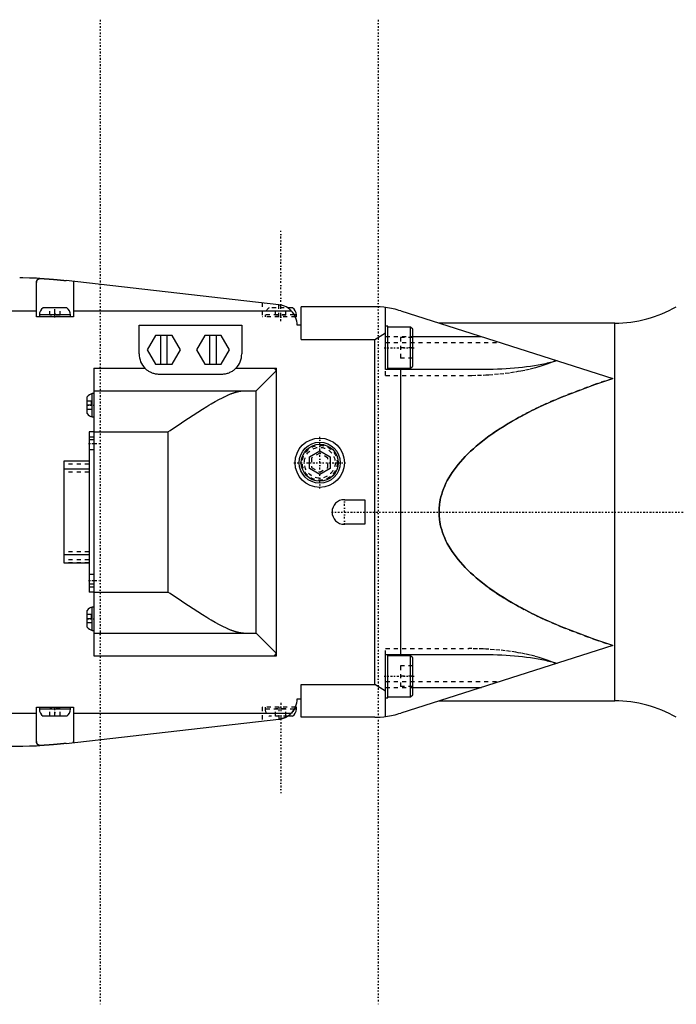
# Model space of a CAD drawing. Extents: x -584 to 223, y -128 to 128.
# Tile 5 of 21: x -344 to -184, y -120 to 120. Entities that reach past the tile are written whole.
import ezdxf

# ---------------------------------------------------------------- set-up
doc = ezdxf.new("R2010")
doc.units = 0
doc.linetypes.add('CENTER', pattern=[1.5, 0.45, -0.5, 0.05, -0.5])
doc.linetypes.add('DASHED', pattern=[2, 1, -1])
for name, color, linetype in [('AM_0', 7, 'CONTINUOUS'), ('AM_3', 7, 'DASHED'), ('AM_7', 7, 'CENTER')]:
    doc.layers.add(name, color=color, linetype=linetype)

msp = doc.modelspace()

# ---------------------------------------------------------------- linework, layer by layer
at = {"layer": 'AM_0', "color": 7, "linetype": 'CONTINUOUS'}
for p, q in [((-339.5, 47.5), (-339.5, 55.93)), ((-280.44, 50.47), (-332.31, 56.36)), ((-330.5, 55.93), (-330.5, 47.5)), ((-389.56, 49), (-339.5, 49)), ((-338.8, 48), (-338.8, 47.5)), ((-331.2, 48), (-338.8, 48)), ((-332.15, 49.7), (-337.85, 49.7)), ((-331.2, 47.5), (-331.2, 48)), ((-330.5, 49), (-277.43, 49)), ((-277.15, 49.7), (-278.29, 49.7)), ((-276.2, 48), (-276.67, 48)), ((-276.2, 47.5), (-276.2, 48)), ((-275, 42), (-275, 50)), ((-257.1, 50), (-275, 50)), ((-254.45, 34.71), (-254.45, 49.82)), ((-250.76, 48.97), (-199.12, 32.53)), ((-330.5, 47.5), (-339.5, 47.5)), ((-276.2, 47.5), (-276.42, 47.5)), ((-198.6, 46), (-241.44, 46)), ((-198.6, -46), (-198.6, 46)), ((-314.5, 45.5), (-289.5, 45.5)), ((-314.5, 38.5), (-314.5, 45.5)), ((-289.5, 45.5), (-289.5, 38.5)), ((-275, 45.5), (-276, 45.5)), ((-257.1, 42), (-254.45, 43.67)), ((-253.95, 45.25), (-254.45, 45.25)), ((-253.95, 34.75), (-253.95, 45.25)), ((-248.35, 45), (-253.95, 45)), ((-247.85, 44.5), (-248.35, 45)), ((-248.35, 35), (-248.35, 45)), ((-247.85, 35.5), (-247.85, 44.5)), ((-310.52, 43), (-312.54, 39.5)), ((-306.48, 43), (-310.52, 43)), ((-309.25, 36), (-309.25, 43)), ((-307.75, 43), (-307.75, 36)), ((-304.46, 39.5), (-306.48, 43)), ((-298.52, 43), (-300.54, 39.5)), ((-294.48, 43), (-298.52, 43)), ((-297.25, 36), (-297.25, 43)), ((-295.75, 43), (-295.75, 36)), ((-292.46, 39.5), (-294.48, 43)), ((-275, 42), (-257.1, 42)), ((-257.1, -42), (-257.1, 42)), ((-247.85, 42.71), (-231.1, 42.71)), ((-312.54, 39.5), (-310.52, 36)), ((-306.48, 36), (-304.46, 39.5)), ((-300.54, 39.5), (-298.52, 36)), ((-294.48, 36), (-292.46, 39.5)), ((-310.52, 36), (-306.48, 36)), ((-298.52, 36), (-294.48, 36)), ((-325.5, 35), (-325.5, -35)), ((-325.5, 35), (-313.07, 35)), ((-290.93, 35), (-281, 35)), ((-285.98, 29.52), (-281, 34.5)), ((-281, 34.5), (-281.5, 35)), ((-281, -35), (-281, 35)), ((-254.45, 34.75), (-253.95, 34.75)), ((-229.78, 34.71), (-254.45, 34.71)), ((-253.95, 35), (-248.35, 35)), ((-250.76, -34.71), (-250.76, 34.71)), ((-248.35, 35), (-247.85, 35.5)), ((-294.5, 33.5), (-309.5, 33.5)), ((-325.5, 28.85), (-325.94, 28.85)), ((-325.94, 23.15), (-325.94, 28.85)), ((-325.5, 29.5), (-286.08, 29.5)), ((-285.98, -29.52), (-285.98, 29.52)), ((-327.15, 23.97), (-327.15, 28.03)), ((-325.94, 23.15), (-325.5, 23.15)), ((-326.7, 19.55), (-326.7, -19.55)), ((-325.5, 19.55), (-326.7, 19.55)), ((-325.5, 19.5), (-307.5, 19.5)), ((-307.5, 19.5), (-307.5, -19.5)), ((-325.5, 17.55), (-326.7, 17.55)), ((-273, 13.44), (-270.5, 14.89)), ((-270.5, 14.89), (-268, 13.44)), ((-326.7, 12.4), (-332.88, 12.4)), ((-332.88, 12.4), (-332.88, -12.4)), ((-273, 10.56), (-273, 13.44)), ((-268, 13.44), (-268, 10.56)), ((-326.7, 10.4), (-332.88, 10.4)), ((-270.5, 9.11), (-273, 10.56)), ((-268, 10.56), (-270.5, 9.11)), ((-264.5, 3), (-259.5, 3)), ((-259.5, 3), (-259.5, -3)), ((-259.5, -3), (-264.5, -3)), ((-326.7, -10.4), (-332.88, -10.4)), ((-332.88, -12.4), (-326.7, -12.4)), ((-325.5, -17.55), (-326.7, -17.55)), ((-325.5, -19.55), (-326.7, -19.55)), ((-325.5, -19.5), (-307.5, -19.5)), ((-327.15, -28.03), (-327.15, -23.97)), ((-325.5, -23.15), (-325.94, -23.15)), ((-325.94, -28.85), (-325.94, -23.15)), ((-325.94, -28.85), (-325.5, -28.85)), ((-325.5, -29.5), (-286.08, -29.5)), ((-281, -34.5), (-285.98, -29.52)), ((-199.12, -32.53), (-250.76, -48.97)), ((-325.5, -35), (-281, -35)), ((-281.5, -35), (-281, -34.5)), ((-254.45, -34.71), (-229.78, -34.71)), ((-254.45, -49.82), (-254.45, -34.71)), ((-253.95, -34.75), (-254.45, -34.75)), ((-253.95, -45.25), (-253.95, -34.75)), ((-248.35, -35), (-253.95, -35)), ((-247.85, -35.5), (-248.35, -35)), ((-248.35, -45), (-248.35, -35)), ((-247.85, -44.5), (-247.85, -35.5)), ((-275, -50), (-275, -42)), ((-275, -42), (-257.1, -42)), ((-254.45, -43.67), (-257.1, -42)), ((-247.85, -42.71), (-231.1, -42.71)), ((-276, -45.5), (-275, -45.5)), ((-254.45, -45.25), (-253.95, -45.25)), ((-253.95, -45), (-248.35, -45)), ((-248.35, -45), (-247.85, -44.5)), ((-339.5, -55.93), (-339.5, -47.5)), ((-339.5, -47.5), (-330.5, -47.5)), ((-338.8, -47.5), (-338.8, -48)), ((-331.2, -48), (-331.2, -47.5)), ((-330.5, -47.5), (-330.5, -55.93)), ((-276.2, -47.5), (-276.42, -47.5)), ((-276.2, -48), (-276.2, -47.5)), ((-241.44, -46), (-198.6, -46)), ((-389.56, -49), (-339.5, -49)), ((-331.2, -48), (-338.8, -48)), ((-332.15, -49.7), (-337.85, -49.7)), ((-330.5, -49), (-277.43, -49)), ((-277.15, -49.7), (-278.29, -49.7)), ((-276.2, -48), (-276.67, -48)), ((-257.1, -50), (-275, -50)), ((-332.31, -56.36), (-280.44, -50.47)), ((-390.9, -57), (-343.6, -57))]:
    msp.add_line(p, q, dxfattribs=at)
for points in [[(-338.67, 56.88, 0), (-339.51, 56.92, 0), (-341.19, 56.97, 0), (-342.81, 57, 0), (-343.6, 57, 0)], [(-339.5, 55.93, 0), (-339.5, 55.97, 0), (-339.49, 56.05, 0), (-339.49, 56.13, 0), (-339.48, 56.16, 0), (-339.47, 56.2, 0), (-339.45, 56.27, 0), (-339.43, 56.33, 0), (-339.4, 56.4, 0), (-339.37, 56.45, 0), (-339.33, 56.51, 0), (-339.31, 56.53, 0), (-339.28, 56.56, 0), (-339.23, 56.61, 0), (-339.18, 56.66, 0), (-339.11, 56.7, 0), (-339.04, 56.74, 0), (-338.97, 56.78, 0), (-338.93, 56.79, 0), (-338.89, 56.81, 0), (-338.8, 56.84, 0), (-338.71, 56.87, 0), (-338.67, 56.88, 0)], [(-338.67, 56.88, 0), (-338.65, 56.88, 0), (-338.61, 56.88, 0), (-338.57, 56.87, 0), (-338.55, 56.87, 0), (-338.53, 56.87, 0), (-338.49, 56.87, 0), (-338.44, 56.87, 0), (-338.4, 56.86, 0), (-338.36, 56.86, 0), (-338.31, 56.86, 0), (-338.29, 56.86, 0), (-338.27, 56.86, 0), (-338.23, 56.86, 0), (-338.18, 56.85, 0), (-338.14, 56.85, 0), (-338.09, 56.85, 0), (-338.04, 56.85, 0), (-338.02, 56.84, 0), (-337.99, 56.84, 0), (-337.95, 56.84, 0), (-337.9, 56.84, 0), (-337.87, 56.84, 0), (-337.85, 56.83, 0), (-337.79, 56.83, 0), (-337.74, 56.83, 0), (-337.72, 56.83, 0), (-337.69, 56.83, 0), (-337.64, 56.82, 0), (-337.58, 56.82, 0), (-337.53, 56.82, 0), (-337.47, 56.81, 0), (-337.41, 56.81, 0), (-337.39, 56.81, 0), (-337.36, 56.81, 0), (-337.3, 56.8, 0), (-337.24, 56.8, 0), (-337.18, 56.79, 0), (-337.12, 56.79, 0), (-337.06, 56.79, 0), (-337.03, 56.78, 0), (-337, 56.78, 0), (-336.94, 56.78, 0), (-336.88, 56.77, 0), (-336.82, 56.77, 0), (-336.76, 56.77, 0), (-336.7, 56.76, 0), (-336.67, 56.76, 0), (-336.63, 56.76, 0), (-336.57, 56.75, 0), (-336.51, 56.75, 0), (-336.44, 56.74, 0), (-336.38, 56.74, 0), (-336.31, 56.73, 0), (-336.28, 56.73, 0), (-336.25, 56.73, 0), (-336.19, 56.72, 0), (-336.12, 56.72, 0), (-336.06, 56.71, 0), (-335.99, 56.71, 0), (-335.92, 56.71, 0), (-335.89, 56.7, 0), (-335.86, 56.7, 0), (-335.79, 56.69, 0), (-335.73, 56.69, 0), (-335.7, 56.69, 0), (-335.66, 56.68, 0), (-335.6, 56.68, 0), (-335.53, 56.67, 0), (-335.5, 56.67, 0), (-335.47, 56.67, 0), (-335.4, 56.66, 0), (-335.34, 56.66, 0), (-335.27, 56.65, 0), (-335.21, 56.65, 0), (-335.14, 56.64, 0), (-335.11, 56.64, 0), (-335.08, 56.64, 0), (-335.01, 56.63, 0), (-334.95, 56.63, 0), (-334.89, 56.62, 0), (-334.82, 56.61, 0), (-334.76, 56.61, 0), (-334.73, 56.61, 0), (-334.69, 56.6, 0), (-334.63, 56.6, 0), (-334.56, 56.59, 0), (-334.5, 56.58, 0), (-334.43, 56.58, 0), (-334.37, 56.57, 0), (-334.34, 56.57, 0), (-334.3, 56.57, 0), (-334.24, 56.56, 0), (-334.17, 56.55, 0), (-334.11, 56.55, 0), (-334.04, 56.54, 0), (-333.98, 56.54, 0), (-333.94, 56.53, 0), (-333.91, 56.53, 0), (-333.85, 56.52, 0), (-333.78, 56.52, 0), (-333.72, 56.51, 0), (-333.65, 56.5, 0), (-333.59, 56.5, 0), (-333.56, 56.49, 0), (-333.52, 56.49, 0), (-333.46, 56.48, 0), (-333.4, 56.48, 0), (-333.37, 56.47, 0), (-333.33, 56.47, 0), (-333.27, 56.47, 0), (-333.21, 56.46, 0), (-333.18, 56.46, 0), (-333.15, 56.45, 0), (-333.09, 56.45, 0), (-333.03, 56.44, 0), (-332.97, 56.43, 0), (-332.91, 56.43, 0), (-332.85, 56.42, 0), (-332.82, 56.42, 0), (-332.79, 56.41, 0), (-332.73, 56.41, 0), (-332.67, 56.4, 0), (-332.62, 56.39, 0), (-332.56, 56.39, 0), (-332.5, 56.38, 0), (-332.48, 56.38, 0), (-332.45, 56.38, 0), (-332.39, 56.37, 0), (-332.34, 56.36, 0), (-332.31, 56.36, 0)], [(-330.52, 56.16, 0), (-330.51, 56.12, 0), (-330.51, 56.05, 0), (-330.5, 55.97, 0), (-330.5, 55.93, 0)], [(-280.44, 50.47, 0), (-280.36, 50.46, 0), (-280.22, 50.44, 0), (-280.07, 50.41, 0), (-280, 50.4, 0)], [(-254.45, 49.82, 0), (-254.9, 49.88, 0), (-255.8, 49.96, 0), (-256.67, 50, 0), (-257.1, 50, 0)], [(-212.69, 36.85, 0), (-213.07, 36.74, 0), (-213.87, 36.52, 0), (-214.69, 36.31, 0), (-215.11, 36.22, 0), (-215.54, 36.12, 0), (-216.41, 35.94, 0), (-217.31, 35.77, 0), (-218.22, 35.61, 0), (-219.16, 35.46, 0), (-220.12, 35.33, 0), (-220.6, 35.26, 0), (-221.09, 35.2, 0), (-222.08, 35.1, 0), (-223.08, 35, 0), (-224.09, 34.92, 0), (-225.11, 34.85, 0), (-226.14, 34.79, 0), (-226.66, 34.77, 0), (-227.18, 34.75, 0), (-228.22, 34.73, 0), (-229.26, 34.71, 0), (-229.78, 34.71, 0)], [(-309.5, 33.5, 0), (-309.61, 33.5, 0), (-309.82, 33.51, 0), (-310.04, 33.53, 0), (-310.15, 33.54, 0), (-310.26, 33.56, 0), (-310.48, 33.6, 0), (-310.69, 33.64, 0), (-310.91, 33.7, 0), (-311.12, 33.77, 0), (-311.33, 33.85, 0), (-311.44, 33.89, 0), (-311.54, 33.94, 0), (-311.75, 34.03, 0), (-311.94, 34.14, 0), (-312.14, 34.25, 0), (-312.32, 34.37, 0), (-312.5, 34.5, 0), (-312.59, 34.57, 0), (-312.67, 34.64, 0), (-312.84, 34.78, 0), (-313, 34.92, 0), (-313.07, 35, 0)], [(-290.93, 35, 0), (-291, 34.92, 0), (-291.16, 34.78, 0), (-291.33, 34.64, 0), (-291.41, 34.57, 0), (-291.5, 34.5, 0), (-291.68, 34.37, 0), (-291.87, 34.25, 0), (-292.06, 34.14, 0), (-292.26, 34.03, 0), (-292.46, 33.94, 0), (-292.56, 33.89, 0), (-292.67, 33.85, 0), (-292.88, 33.77, 0), (-293.09, 33.7, 0), (-293.31, 33.64, 0), (-293.52, 33.6, 0), (-293.74, 33.56, 0), (-293.85, 33.54, 0), (-293.96, 33.53, 0), (-294.18, 33.51, 0), (-294.39, 33.5, 0), (-294.5, 33.5, 0)], [(-199.12, -32.53, 0), (-203.48, -31.08, 0), (-211.58, -28, 0), (-215.91, -26.11, 0), (-217.09, -25.56, 0), (-218.24, -25, 0), (-218.81, -24.72, 0), (-219.37, -24.43, 0), (-220.47, -23.86, 0), (-221.55, -23.29, 0), (-222.08, -23, 0), (-222.6, -22.71, 0), (-223.62, -22.13, 0), (-224.62, -21.54, 0), (-225.11, -21.24, 0), (-225.59, -20.94, 0), (-226.54, -20.35, 0), (-227.45, -19.74, 0), (-228.34, -19.14, 0), (-229.2, -18.53, 0), (-230.03, -17.91, 0), (-230.44, -17.6, 0), (-230.84, -17.29, 0), (-231.61, -16.67, 0), (-232.36, -16.05, 0), (-233.08, -15.42, 0), (-233.77, -14.79, 0), (-234.43, -14.15, 0), (-234.75, -13.83, 0), (-235.06, -13.51, 0), (-235.66, -12.87, 0), (-236.24, -12.23, 0), (-236.78, -11.58, 0), (-237.3, -10.93, 0), (-237.78, -10.28, 0), (-238.01, -9.96, 0), (-238.23, -9.63, 0), (-238.66, -8.97, 0), (-239.05, -8.32, 0), (-239.42, -7.66, 0), (-239.75, -7, 0), (-240.06, -6.34, 0), (-240.2, -6, 0), (-240.33, -5.67, 0), (-240.58, -5.01, 0), (-240.79, -4.34, 0), (-240.97, -3.68, 0), (-241.13, -3.01, 0), (-241.25, -2.34, 0), (-241.3, -2.01, 0), (-241.34, -1.67, 0), (-241.4, -1, 0), (-241.43, -0.33, 0), (-241.44, 0, 0), (-241.43, 0.33, 0), (-241.4, 1, 0), (-241.34, 1.67, 0), (-241.3, 2.01, 0), (-241.25, 2.34, 0), (-241.13, 3.01, 0), (-240.97, 3.68, 0), (-240.79, 4.34, 0), (-240.58, 5.01, 0), (-240.33, 5.67, 0), (-240.2, 6, 0), (-240.06, 6.34, 0), (-239.75, 7, 0), (-239.42, 7.66, 0), (-239.05, 8.32, 0), (-238.66, 8.97, 0), (-238.23, 9.63, 0), (-238.01, 9.96, 0), (-237.78, 10.28, 0), (-237.3, 10.93, 0), (-236.78, 11.58, 0), (-236.24, 12.23, 0), (-235.66, 12.87, 0), (-235.06, 13.51, 0), (-234.75, 13.83, 0), (-234.43, 14.15, 0), (-233.77, 14.79, 0), (-233.08, 15.42, 0), (-232.36, 16.05, 0), (-231.61, 16.67, 0), (-230.84, 17.29, 0), (-230.44, 17.6, 0), (-230.03, 17.91, 0), (-229.2, 18.53, 0), (-228.34, 19.14, 0), (-227.45, 19.74, 0), (-226.54, 20.35, 0), (-225.59, 20.94, 0), (-225.11, 21.24, 0), (-224.62, 21.54, 0), (-223.62, 22.13, 0), (-222.6, 22.71, 0), (-222.08, 23, 0), (-221.55, 23.29, 0), (-220.47, 23.86, 0), (-219.37, 24.43, 0), (-218.81, 24.72, 0), (-218.24, 25, 0), (-217.09, 25.56, 0), (-215.91, 26.11, 0), (-211.58, 28, 0), (-203.48, 31.08, 0), (-199.12, 32.53, 0)], [(-307.5, 19.5, 0), (-306.96, 19.86, 0), (-305.87, 20.6, 0), (-304.75, 21.35, 0), (-304.18, 21.73, 0), (-303.61, 22.11, 0), (-302.47, 22.86, 0), (-301.33, 23.61, 0), (-300.21, 24.33, 0), (-299.1, 25.03, 0), (-298.01, 25.7, 0), (-297.48, 26.02, 0), (-296.96, 26.33, 0), (-295.94, 26.91, 0), (-294.95, 27.45, 0), (-294.36, 27.75, 0), (-294.2, 27.84, 0), (-294.03, 27.92, 0), (-293.95, 27.96, 0), (-293.86, 28, 0), (-293.7, 28.08, 0), (-293.53, 28.16, 0), (-293.36, 28.24, 0), (-293.2, 28.32, 0), (-293.03, 28.39, 0), (-292.95, 28.43, 0), (-292.87, 28.47, 0), (-292.71, 28.54, 0), (-292.54, 28.61, 0), (-292.38, 28.67, 0), (-292.22, 28.74, 0), (-292.06, 28.8, 0), (-291.99, 28.83, 0), (-291.91, 28.86, 0), (-291.75, 28.92, 0), (-291.6, 28.97, 0), (-291.52, 29, 0), (-291.44, 29.03, 0), (-291.29, 29.08, 0), (-291.14, 29.13, 0), (-291.07, 29.15, 0), (-290.99, 29.17, 0), (-290.84, 29.21, 0), (-290.7, 29.25, 0), (-290.56, 29.29, 0), (-290.41, 29.33, 0), (-290.28, 29.36, 0), (-290.21, 29.37, 0), (-290.14, 29.39, 0), (-290, 29.41, 0), (-289.87, 29.43, 0), (-289.74, 29.45, 0), (-289.61, 29.47, 0), (-289.48, 29.48, 0), (-289.42, 29.49, 0), (-289.36, 29.49, 0), (-289.24, 29.5, 0), (-289.12, 29.5, 0), (-289.06, 29.5, 0)], [(-286.08, 29.5, 0), (-286.06, 29.5, 0), (-286.03, 29.5, 0), (-286, 29.51, 0), (-285.98, 29.52, 0)], [(-289.06, -29.5, 0), (-289.12, -29.5, 0), (-289.24, -29.5, 0), (-289.36, -29.49, 0), (-289.42, -29.49, 0), (-289.48, -29.48, 0), (-289.61, -29.47, 0), (-289.74, -29.45, 0), (-289.87, -29.43, 0), (-290, -29.41, 0), (-290.14, -29.39, 0), (-290.21, -29.37, 0), (-290.28, -29.36, 0), (-290.41, -29.33, 0), (-290.56, -29.29, 0), (-290.7, -29.25, 0), (-290.84, -29.21, 0), (-290.99, -29.17, 0), (-291.07, -29.15, 0), (-291.14, -29.13, 0), (-291.29, -29.08, 0), (-291.44, -29.03, 0), (-291.52, -29, 0), (-291.6, -28.97, 0), (-291.75, -28.92, 0), (-291.91, -28.86, 0), (-291.99, -28.83, 0), (-292.06, -28.8, 0), (-292.22, -28.74, 0), (-292.38, -28.67, 0), (-292.54, -28.61, 0), (-292.71, -28.54, 0), (-292.87, -28.47, 0), (-292.95, -28.43, 0), (-293.03, -28.39, 0), (-293.2, -28.32, 0), (-293.36, -28.24, 0), (-293.95, -27.96, 0), (-294.95, -27.45, 0), (-295.94, -26.91, 0), (-296.96, -26.33, 0), (-297.48, -26.02, 0), (-298.01, -25.7, 0), (-299.1, -25.03, 0), (-300.21, -24.33, 0), (-301.33, -23.61, 0), (-302.47, -22.86, 0), (-303.61, -22.11, 0), (-304.18, -21.73, 0), (-304.75, -21.35, 0), (-305.87, -20.6, 0), (-306.96, -19.86, 0), (-307.5, -19.5, 0)], [(-285.98, -29.52, 0), (-286, -29.51, 0), (-286.03, -29.5, 0), (-286.06, -29.5, 0), (-286.08, -29.5, 0)], [(-229.78, -34.71, 0), (-229.26, -34.71, 0), (-228.22, -34.73, 0), (-227.18, -34.75, 0), (-226.66, -34.77, 0), (-226.14, -34.79, 0), (-225.11, -34.85, 0), (-224.09, -34.92, 0), (-223.08, -35, 0), (-222.08, -35.1, 0), (-221.09, -35.2, 0), (-220.6, -35.26, 0), (-220.12, -35.33, 0), (-219.16, -35.46, 0), (-218.22, -35.61, 0), (-217.31, -35.77, 0), (-216.41, -35.94, 0), (-215.54, -36.12, 0), (-215.11, -36.22, 0), (-214.69, -36.31, 0), (-213.87, -36.52, 0), (-213.07, -36.74, 0), (-212.69, -36.85, 0)], [(-280.44, -50.47, 0), (-280.34, -50.46, 0), (-280.15, -50.43, 0), (-279.97, -50.39, 0), (-279.87, -50.37, 0), (-279.78, -50.35, 0), (-279.59, -50.3, 0), (-279.41, -50.24, 0), (-279.23, -50.17, 0), (-279.05, -50.1, 0), (-278.87, -50.02, 0), (-278.78, -49.98, 0), (-278.7, -49.94, 0), (-278.53, -49.85, 0), (-278.37, -49.75, 0), (-278.21, -49.65, 0), (-278.06, -49.54, 0), (-277.91, -49.43, 0), (-277.84, -49.37, 0), (-277.77, -49.32, 0), (-277.63, -49.19, 0), (-277.5, -49.07, 0), (-277.43, -49, 0)], [(-257.1, -50, 0), (-256.67, -50, 0), (-255.8, -49.96, 0), (-254.9, -49.88, 0), (-254.45, -49.82, 0)], [(-343.6, -57, 0), (-342.81, -57, 0), (-341.19, -56.97, 0), (-339.51, -56.92, 0), (-338.67, -56.88, 0)], [(-338.67, -56.88, 0), (-338.71, -56.87, 0), (-338.8, -56.84, 0), (-338.89, -56.81, 0), (-338.93, -56.79, 0), (-338.97, -56.78, 0), (-339.04, -56.74, 0), (-339.11, -56.7, 0), (-339.18, -56.66, 0), (-339.23, -56.61, 0), (-339.28, -56.56, 0), (-339.31, -56.53, 0), (-339.33, -56.51, 0), (-339.37, -56.45, 0), (-339.4, -56.4, 0), (-339.43, -56.33, 0), (-339.45, -56.27, 0), (-339.47, -56.2, 0), (-339.48, -56.16, 0), (-339.49, -56.13, 0), (-339.49, -56.05, 0), (-339.5, -55.97, 0), (-339.5, -55.93, 0)], [(-332.31, -56.36, 0), (-332.34, -56.36, 0), (-332.39, -56.37, 0), (-332.45, -56.38, 0), (-332.48, -56.38, 0), (-332.5, -56.38, 0), (-332.56, -56.39, 0), (-332.62, -56.39, 0), (-332.67, -56.4, 0), (-332.73, -56.41, 0), (-332.79, -56.41, 0), (-332.82, -56.42, 0), (-332.85, -56.42, 0), (-332.91, -56.43, 0), (-332.97, -56.43, 0), (-333.03, -56.44, 0), (-333.09, -56.45, 0), (-333.15, -56.45, 0), (-333.18, -56.46, 0), (-333.21, -56.46, 0), (-333.27, -56.47, 0), (-333.33, -56.47, 0), (-333.37, -56.47, 0), (-333.4, -56.48, 0), (-333.46, -56.48, 0), (-333.52, -56.49, 0), (-333.56, -56.49, 0), (-333.59, -56.5, 0), (-333.65, -56.5, 0), (-333.72, -56.51, 0), (-333.78, -56.52, 0), (-333.85, -56.52, 0), (-333.91, -56.53, 0), (-333.94, -56.53, 0), (-333.98, -56.54, 0), (-334.04, -56.54, 0), (-334.11, -56.55, 0), (-334.17, -56.55, 0), (-334.24, -56.56, 0), (-334.3, -56.57, 0), (-334.34, -56.57, 0), (-334.37, -56.57, 0), (-334.43, -56.58, 0), (-334.5, -56.58, 0), (-334.56, -56.59, 0), (-334.63, -56.6, 0), (-334.69, -56.6, 0), (-334.73, -56.61, 0), (-334.76, -56.61, 0), (-334.82, -56.61, 0), (-334.89, -56.62, 0), (-334.95, -56.63, 0), (-335.01, -56.63, 0), (-335.08, -56.64, 0), (-335.11, -56.64, 0), (-335.14, -56.64, 0), (-335.21, -56.65, 0), (-335.27, -56.65, 0), (-335.34, -56.66, 0), (-335.4, -56.66, 0), (-335.47, -56.67, 0), (-335.5, -56.67, 0), (-335.53, -56.67, 0), (-335.6, -56.68, 0), (-335.66, -56.68, 0), (-335.7, -56.69, 0), (-335.73, -56.69, 0), (-335.79, -56.69, 0), (-335.86, -56.7, 0), (-335.89, -56.7, 0), (-335.92, -56.71, 0), (-335.99, -56.71, 0), (-336.06, -56.71, 0), (-336.12, -56.72, 0), (-336.19, -56.72, 0), (-336.25, -56.73, 0), (-336.28, -56.73, 0), (-336.31, -56.73, 0), (-336.38, -56.74, 0), (-336.44, -56.74, 0), (-336.51, -56.75, 0), (-336.57, -56.75, 0), (-336.63, -56.76, 0), (-336.67, -56.76, 0), (-336.7, -56.76, 0), (-336.76, -56.77, 0), (-336.82, -56.77, 0), (-336.88, -56.77, 0), (-336.94, -56.78, 0), (-337, -56.78, 0), (-337.03, -56.78, 0), (-337.06, -56.79, 0), (-337.12, -56.79, 0), (-337.18, -56.79, 0), (-337.24, -56.8, 0), (-337.3, -56.8, 0), (-337.36, -56.81, 0), (-337.39, -56.81, 0), (-337.41, -56.81, 0), (-337.47, -56.81, 0), (-337.53, -56.82, 0), (-337.58, -56.82, 0), (-337.64, -56.82, 0), (-337.69, -56.83, 0), (-337.72, -56.83, 0), (-337.74, -56.83, 0), (-337.79, -56.83, 0), (-337.85, -56.83, 0), (-337.87, -56.84, 0), (-337.9, -56.84, 0), (-337.95, -56.84, 0), (-337.99, -56.84, 0), (-338.02, -56.84, 0), (-338.04, -56.85, 0), (-338.09, -56.85, 0), (-338.14, -56.85, 0), (-338.18, -56.85, 0), (-338.23, -56.86, 0), (-338.27, -56.86, 0), (-338.29, -56.86, 0), (-338.31, -56.86, 0), (-338.36, -56.86, 0), (-338.4, -56.86, 0), (-338.44, -56.87, 0), (-338.49, -56.87, 0), (-338.53, -56.87, 0), (-338.55, -56.87, 0), (-338.57, -56.87, 0), (-338.61, -56.88, 0), (-338.65, -56.88, 0), (-338.67, -56.88, 0)], [(-330.5, -55.93, 0), (-330.5, -55.97, 0), (-330.51, -56.05, 0), (-330.51, -56.12, 0), (-330.52, -56.16, 0)]]:
    msp.add_polyline3d(points, dxfattribs=at)
for radius in [6, 5, 4.5]:
    msp.add_circle((-270.5, 12), radius, dxfattribs=at)
for centre, radius, start, end in [((-281, 45.5), 5, 57.1401, 78.463), ((-336.8, 48), 2, 121.7883, 180), ((-333.2, 48), 2, 0, 58.2117), ((-281, 45.5), 5, 0, 44.427), ((-278.2, 48), 2, 0, 58.2117), ((-257.1, 30), 20, 71.5118, 82.3859), ((-198.6, 76), 30, 270, 299.9264), ((-309.5, 38.5), 5, 180, 224.427), ((-294.5, 38.5), 5, 315.573, 0), ((-325.5, 26.9), 2, 102.8386, 145.5885), ((-325.5, 25.1), 2, 214.4115, 257.1614), ((-264.5, 0), 3, 90, 270), ((-325.5, -25.1), 2, 102.8386, 145.5885), ((-325.5, -26.9), 2, 214.4115, 257.1614), ((-281, -45.5), 5, 315.573, 0), ((-198.6, -76), 30, 60.0736, 90), ((-336.8, -48), 2, 180, 238.2117), ((-333.2, -48), 2, 301.7883, 0), ((-281, -45.5), 5, 276.4806, 302.8599), ((-278.2, -48), 2, 301.7883, 0), ((-257.1, -30), 20, 277.6141, 288.4882)]:
    msp.add_arc(centre, radius, start, end, dxfattribs=at)
at = {"layer": 'AM_3', "color": 6, "linetype": 'DASHED'}
for p, q in [((-284.5, 50.93), (-284.5, 47.5)), ((-280.5, 47.5), (-280.5, 50.48)), ((-280, 47.5), (-280, 50.4)), ((-336.25, 47.9), (-336.25, 49.7)), ((-335, 47.9), (-335, 49.7)), ((-333.75, 47.9), (-333.75, 49.7)), ((-283.8, 48), (-283.8, 47.5)), ((-276.67, 48), (-283.8, 48)), ((-277.15, 49.7), (-282.85, 49.7)), ((-281.25, 47.9), (-281.25, 49.7)), ((-278.75, 47.9), (-278.75, 49.7)), ((-333.75, 47.9), (-336.25, 47.9)), ((-276.42, 47.5), (-284.5, 47.5)), ((-278.75, 47.9), (-281.25, 47.9)), ((-254.45, 42.71), (-247.85, 42.71)), ((-254.45, 41.28), (-226.61, 41.28)), ((-250.85, 42.5), (-250.85, 37.5)), ((-247.85, 42.5), (-250.85, 42.5)), ((-247.85, 40), (-250.85, 40)), ((-247.85, 37.5), (-250.85, 37.5)), ((-254.45, 33.28), (-254.45, 34.71)), ((-254.45, 33.28), (-234.18, 33.28)), ((-326.15, 27), (-327.15, 27)), ((-326.15, 27), (-326.15, 25)), ((-326.15, 26), (-327.15, 26)), ((-326.15, 25), (-327.15, 25)), ((-325.5, 18.2), (-326.7, 18.2)), ((-326.7, 15.2), (-325.5, 15.2)), ((-326.7, 12.37), (-332.88, 12.37)), ((-270.5, 14.31), (-272.5, 13.15)), ((-272.5, 13.15), (-272.5, 10.85)), ((-268.5, 13.15), (-270.5, 14.31)), ((-268.5, 10.85), (-268.5, 13.15)), ((-326.7, 11.67), (-332.88, 11.67)), ((-326.7, 9.7), (-332.88, 9.7)), ((-272.5, 10.85), (-270.5, 9.69)), ((-270.5, 9.69), (-268.5, 10.85)), ((-326.7, -9.7), (-332.88, -9.7)), ((-326.7, -11.67), (-332.88, -11.67)), ((-326.7, -12.37), (-332.88, -12.37)), ((-325.5, -15.2), (-326.7, -15.2)), ((-326.7, -18.2), (-325.5, -18.2)), ((-326.15, -25), (-327.15, -25)), ((-326.15, -26), (-327.15, -26)), ((-326.15, -25), (-326.15, -27)), ((-326.15, -27), (-327.15, -27)), ((-254.45, -33.28), (-234.18, -33.28)), ((-254.45, -34.71), (-254.45, -33.28)), ((-250.85, -37.5), (-250.85, -42.5)), ((-247.85, -37.5), (-250.85, -37.5)), ((-247.85, -40), (-250.85, -40)), ((-254.45, -41.28), (-226.61, -41.28)), ((-254.45, -42.71), (-247.85, -42.71)), ((-247.85, -42.5), (-250.85, -42.5)), ((-333.75, -47.9), (-336.25, -47.9)), ((-336.25, -49.7), (-336.25, -47.9)), ((-335, -49.7), (-335, -47.9)), ((-333.75, -49.7), (-333.75, -47.9)), ((-284.5, -47.5), (-284.5, -50.93)), ((-276.42, -47.5), (-284.5, -47.5)), ((-283.8, -47.5), (-283.8, -48)), ((-278.75, -47.9), (-281.25, -47.9)), ((-281.25, -49.7), (-281.25, -47.9)), ((-280.5, -47.5), (-280.5, -50.48)), ((-280, -47.5), (-280, -50.4)), ((-278.75, -49.7), (-278.75, -47.9)), ((-276.67, -48), (-283.8, -48)), ((-278.29, -49.7), (-282.85, -49.7))]:
    msp.add_line(p, q, dxfattribs=at)
for points in [[(-338.67, 56.88, 0), (-338.71, 56.87, 0), (-338.8, 56.84, 0), (-338.89, 56.81, 0), (-338.93, 56.79, 0), (-338.97, 56.78, 0), (-339.04, 56.74, 0), (-339.11, 56.7, 0), (-339.18, 56.66, 0), (-339.23, 56.61, 0), (-339.28, 56.56, 0), (-339.31, 56.53, 0), (-339.33, 56.51, 0), (-339.37, 56.45, 0), (-339.4, 56.4, 0), (-339.43, 56.33, 0), (-339.45, 56.27, 0), (-339.47, 56.2, 0), (-339.48, 56.16, 0), (-339.49, 56.13, 0), (-339.49, 56.05, 0), (-339.5, 55.97, 0), (-339.5, 55.93, 0)], [(-234.18, 33.28, 0), (-233.48, 33.28, 0), (-232.09, 33.31, 0), (-230.7, 33.36, 0), (-230.01, 33.39, 0), (-229.32, 33.43, 0), (-227.96, 33.53, 0), (-226.62, 33.65, 0), (-225.3, 33.8, 0), (-224.01, 33.96, 0), (-222.75, 34.16, 0), (-222.13, 34.26, 0), (-221.52, 34.37, 0), (-220.34, 34.6, 0), (-219.2, 34.86, 0), (-218.1, 35.13, 0), (-217.05, 35.43, 0), (-216.06, 35.74, 0), (-215.58, 35.9, 0), (-215.12, 36.07, 0), (-214.24, 36.41, 0), (-213.42, 36.77, 0), (-213.04, 36.96, 0)], [(-199.12, 32.53, 0), (-203.48, 31.08, 0), (-211.58, 28, 0), (-215.91, 26.11, 0), (-217.09, 25.56, 0), (-218.24, 25, 0), (-218.81, 24.72, 0), (-219.37, 24.43, 0), (-220.47, 23.86, 0), (-221.55, 23.29, 0), (-222.08, 23, 0), (-222.6, 22.71, 0), (-223.62, 22.13, 0), (-224.62, 21.54, 0), (-225.11, 21.24, 0), (-225.59, 20.94, 0), (-226.54, 20.35, 0), (-227.45, 19.74, 0), (-228.34, 19.14, 0), (-229.2, 18.53, 0), (-230.03, 17.91, 0), (-230.44, 17.6, 0), (-230.84, 17.29, 0), (-231.61, 16.67, 0), (-232.36, 16.05, 0), (-233.08, 15.42, 0), (-233.77, 14.79, 0), (-234.43, 14.15, 0), (-234.75, 13.83, 0), (-235.06, 13.51, 0), (-235.66, 12.87, 0), (-236.24, 12.23, 0), (-236.78, 11.58, 0), (-237.3, 10.93, 0), (-237.78, 10.28, 0), (-238.01, 9.96, 0), (-238.23, 9.63, 0), (-238.66, 8.97, 0), (-239.05, 8.32, 0), (-239.42, 7.66, 0), (-239.75, 7, 0), (-240.06, 6.34, 0), (-240.2, 6, 0), (-240.33, 5.67, 0), (-240.58, 5.01, 0), (-240.79, 4.34, 0), (-240.97, 3.68, 0), (-241.13, 3.01, 0), (-241.25, 2.34, 0), (-241.3, 2.01, 0), (-241.34, 1.67, 0), (-241.4, 1, 0), (-241.43, 0.33, 0), (-241.44, 0, 0), (-241.43, -0.33, 0), (-241.4, -1, 0), (-241.34, -1.67, 0), (-241.3, -2.01, 0), (-241.25, -2.34, 0), (-241.13, -3.01, 0), (-240.97, -3.68, 0), (-240.79, -4.34, 0), (-240.58, -5.01, 0), (-240.33, -5.67, 0), (-240.2, -6, 0), (-240.06, -6.34, 0), (-239.75, -7, 0), (-239.42, -7.66, 0), (-239.05, -8.32, 0), (-238.66, -8.97, 0), (-238.23, -9.63, 0), (-238.01, -9.96, 0), (-237.78, -10.28, 0), (-237.3, -10.93, 0), (-236.78, -11.58, 0), (-236.24, -12.23, 0), (-235.66, -12.87, 0), (-235.06, -13.51, 0), (-234.75, -13.83, 0), (-234.43, -14.15, 0), (-233.77, -14.79, 0), (-233.08, -15.42, 0), (-232.36, -16.05, 0), (-231.61, -16.67, 0), (-230.84, -17.29, 0), (-230.44, -17.6, 0), (-230.03, -17.91, 0), (-229.2, -18.53, 0), (-228.34, -19.14, 0), (-227.45, -19.74, 0), (-226.54, -20.35, 0), (-225.59, -20.94, 0), (-225.11, -21.24, 0), (-224.62, -21.54, 0), (-223.62, -22.13, 0), (-222.6, -22.71, 0), (-222.08, -23, 0), (-221.55, -23.29, 0), (-220.47, -23.86, 0), (-219.37, -24.43, 0), (-218.81, -24.72, 0), (-218.24, -25, 0), (-217.09, -25.56, 0), (-215.91, -26.11, 0), (-211.58, -28, 0), (-203.48, -31.08, 0), (-199.12, -32.53, 0)], [(-213.04, -36.96, 0), (-213.42, -36.77, 0), (-214.24, -36.41, 0), (-215.12, -36.07, 0), (-215.58, -35.9, 0), (-216.06, -35.74, 0), (-217.05, -35.43, 0), (-218.1, -35.13, 0), (-219.2, -34.86, 0), (-220.34, -34.6, 0), (-221.52, -34.37, 0), (-222.13, -34.26, 0), (-222.75, -34.16, 0), (-224.01, -33.96, 0), (-225.3, -33.8, 0), (-226.62, -33.65, 0), (-227.96, -33.53, 0), (-229.32, -33.43, 0), (-230.01, -33.39, 0), (-230.7, -33.36, 0), (-232.09, -33.31, 0), (-233.48, -33.28, 0), (-234.18, -33.28, 0)], [(-276.42, -47.5, 0), (-276.47, -47.63, 0), (-276.6, -47.87, 0), (-276.73, -48.11, 0), (-276.81, -48.23, 0), (-276.88, -48.34, 0), (-277.05, -48.56, 0), (-277.22, -48.78, 0), (-277.41, -48.98, 0), (-277.62, -49.18, 0), (-277.83, -49.36, 0), (-277.94, -49.45, 0), (-278.05, -49.54, 0), (-278.29, -49.7, 0), (-278.43, -49.79, 0), (-278.47, -49.81, 0), (-278.51, -49.84, 0), (-278.53, -49.85, 0), (-278.55, -49.86, 0), (-278.59, -49.88, 0), (-278.64, -49.91, 0), (-278.68, -49.93, 0), (-278.72, -49.95, 0), (-278.77, -49.97, 0), (-278.79, -49.99, 0), (-278.81, -50, 0), (-278.86, -50.02, 0), (-278.91, -50.04, 0), (-278.95, -50.06, 0), (-279, -50.08, 0), (-279.05, -50.1, 0), (-279.07, -50.11, 0), (-279.09, -50.12, 0), (-279.14, -50.14, 0), (-279.19, -50.16, 0), (-279.24, -50.18, 0), (-279.29, -50.2, 0), (-279.34, -50.21, 0), (-279.36, -50.22, 0), (-279.38, -50.23, 0), (-279.43, -50.25, 0), (-279.48, -50.26, 0), (-279.51, -50.27, 0), (-279.54, -50.28, 0), (-279.59, -50.3, 0), (-279.64, -50.31, 0), (-279.66, -50.32, 0), (-279.69, -50.32, 0), (-279.74, -50.34, 0), (-279.79, -50.35, 0), (-279.84, -50.36, 0), (-279.89, -50.38, 0), (-279.94, -50.39, 0), (-279.97, -50.39, 0), (-280, -50.4, 0), (-280.05, -50.41, 0), (-280.1, -50.42, 0), (-280.15, -50.43, 0), (-280.2, -50.44, 0), (-280.25, -50.44, 0), (-280.28, -50.45, 0), (-280.31, -50.45, 0), (-280.36, -50.46, 0), (-280.41, -50.47, 0), (-280.44, -50.47, 0)], [(-339.5, -55.93, 0), (-339.5, -55.97, 0), (-339.49, -56.05, 0), (-339.49, -56.13, 0), (-339.48, -56.16, 0), (-339.47, -56.2, 0), (-339.45, -56.27, 0), (-339.43, -56.33, 0), (-339.4, -56.4, 0), (-339.37, -56.45, 0), (-339.33, -56.51, 0), (-339.31, -56.53, 0), (-339.28, -56.56, 0), (-339.23, -56.61, 0), (-339.18, -56.66, 0), (-339.11, -56.7, 0), (-339.04, -56.74, 0), (-338.97, -56.78, 0), (-338.93, -56.79, 0), (-338.89, -56.81, 0), (-338.8, -56.84, 0), (-338.71, -56.87, 0), (-338.67, -56.88, 0)], [(-330.52, -56.16, 0), (-330.51, -56.12, 0), (-330.51, -56.05, 0), (-330.5, -55.97, 0), (-330.5, -55.93, 0)]]:
    msp.add_polyline3d(points, dxfattribs=at)
for radius in [4.25, 3.75]:
    msp.add_circle((-270.5, 12), radius, dxfattribs=at)
for centre, radius, start, end in [((-281.8, 48), 2, 121.7883, 180), ((-281, 45.5), 5, 44.427, 57.1401), ((-281.8, -48), 2, 180, 238.2117), ((-281, -45.5), 5, 302.8599, 315.573)]:
    msp.add_arc(centre, radius, start, end, dxfattribs=at)
at = {"layer": 'AM_7', "color": 4, "linetype": 'CENTER'}
for p, q in [((-324, 119.9), (-324, -119.9)), ((-256.25, 119.9), (-256.25, -119.9)), ((-280, 46.5), (-280, 68.5)), ((-335, 47.39), (-335, 49.81)), ((-254.78, 40), (-247.52, 40)), ((-327.23, 26), (-325.42, 26)), ((-270.5, 5.7), (-270.5, 18.3)), ((-326.82, 16.7), (-324.18, 16.7)), ((-276.8, 12), (-264.2, 12)), ((-264.5, -3.15), (-264.5, 3.15)), ((-267.65, 0), (-154.5, 0)), ((-326.82, -16.7), (-324.18, -16.7)), ((-327.23, -26), (-325.42, -26)), ((-254.78, -40), (-247.52, -40)), ((-335, -49.81), (-335, -47.39)), ((-280, -46.5), (-280, -68.5))]:
    msp.add_line(p, q, dxfattribs=at)

doc.saveas('drawing.dxf')
